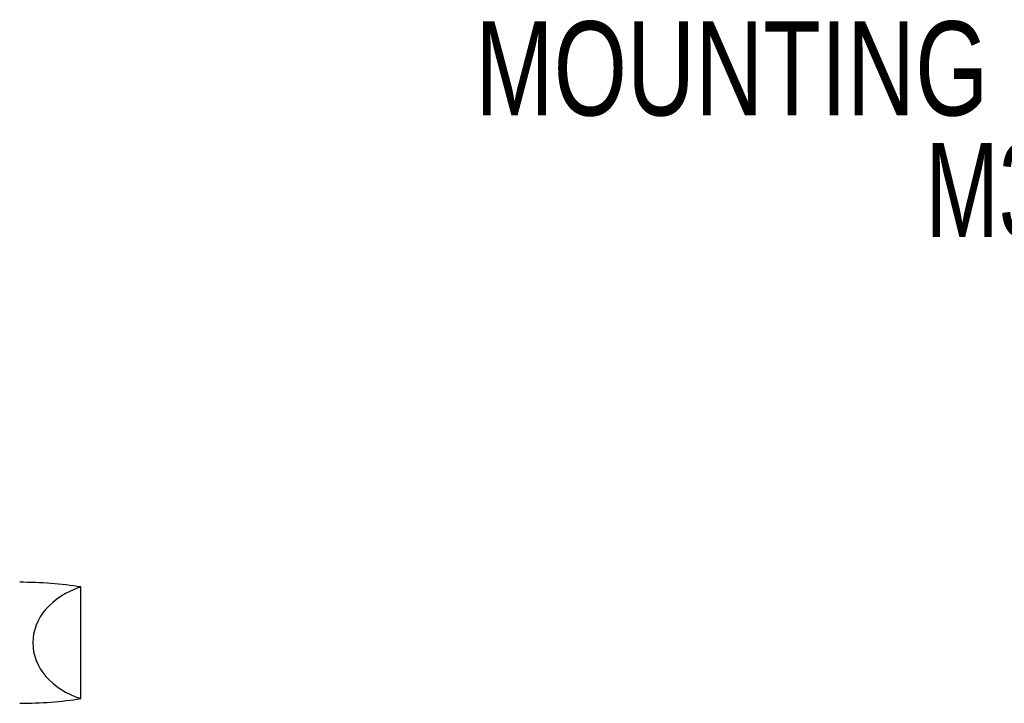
# Model space of a CAD drawing. Extents: x 5 to 415, y 5 to 292.
# Tile 23 of 29: x 203 to 240, y 193 to 219. Entities that reach past the tile are written whole.
import ezdxf

# ---------------------------------------------------------------- set-up
doc = ezdxf.new("R2010")
doc.units = 0
doc.layers.get('0').update_dxf_attribs({"linetype": 'CONTINUOUS'})
doc.styles.add('SLDTEXTSTYLE0', font='TXT', dxfattribs={"width": 0.75})
doc.styles.add('SLDTEXTSTYLE2', font='TXT', dxfattribs={"width": 0.7})

# ---------------------------------------------------------------- blocks, each defined once
blk = doc.blocks.new('SW_NOTE_3')
at = {"color": 0, "linetype": 'CONTINUOUS', "char_height": 3.5, "attachment_point": 3}
for s, insert, style in [('MOUNTING HOLES', (-0.813, 6.283), 'SLDTEXTSTYLE0'), ('M3 -4 (4x)', (-1.108, 1.757), 'SLDTEXTSTYLE2')]:
    blk.add_mtext(s, dxfattribs=dict(at, insert=insert, style=style))

msp = doc.modelspace()

# ---------------------------------------------------------------- linework, layer by layer
at = {"color": 7, "linetype": 'CONTINUOUS'}
msp.add_line((205.295, 193.56), (205.295, 197.713), dxfattribs=at)
for centre, major_axis, ratio, start_param, end_param in [((203.02, 195.637), (5.906, 0), 0.380952, 1.175309, 1.570796), ((206.416, 195.637), (2.909, 0), 0.77353, 1.966284, 4.316901), ((203.02, 195.637), (5.906, 0), 0.380952, 4.712389, 5.107877)]:
    msp.add_ellipse(centre, major_axis=major_axis, ratio=ratio, start_param=start_param, end_param=end_param, dxfattribs=at)

# ---------------------------------------------------------------- block references
msp.add_blockref('SW_NOTE_3', (252.767, 212.469), dxfattribs=at)

doc.saveas('drawing.dxf')
